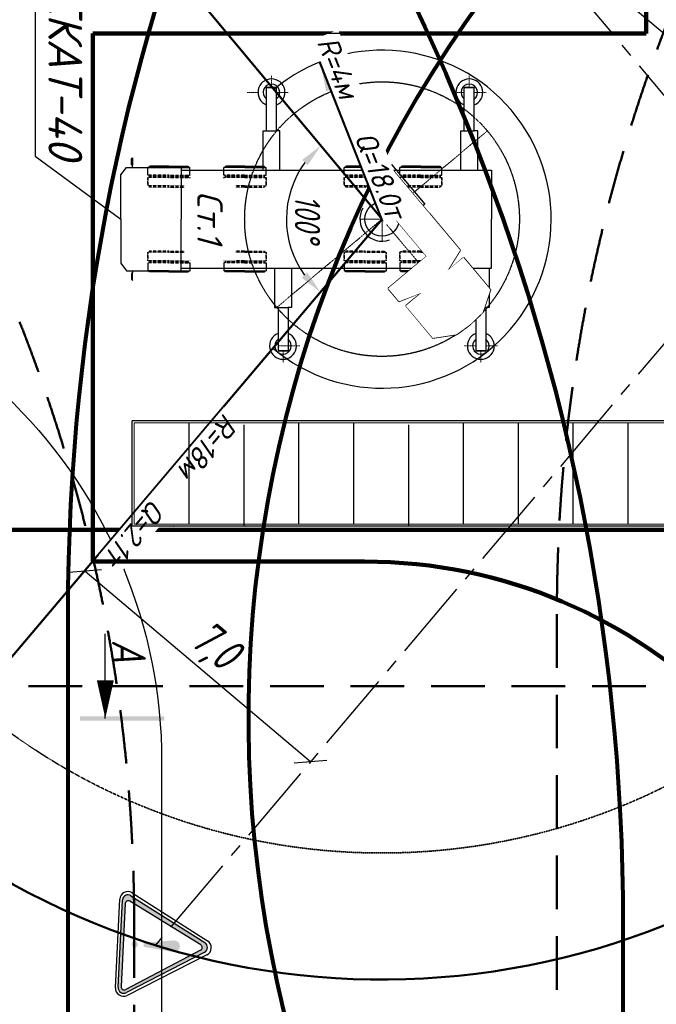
# Model space of a CAD drawing. Header units: millimetres. Extents: x 2204655785 to 2205143108, y 485765510 to 486291538.
# Tile 45 of 156: x 2204958500 to 2204973560, y 486162246 to 486185552. Entities that reach past the tile are written whole.
import ezdxf
from ezdxf.enums import TextEntityAlignment as Align
from ezdxf.lldxf.tags import DXFTag

# ---------------------------------------------------------------- set-up
doc = ezdxf.new("R2010")
doc.units = ezdxf.units.MM
for name, pattern in [('ACAD_ISO04W100', [30, 24, -3, 0, -3]), ('DASHED2', [9.525, 6.35, -3.175]), ('НЕВИДИМАЯ', [9.525, 6.35, -3.175]), ('НЕВИДИМАЯX2', [19.05, 12.7, -6.35]), ('осевая', [50.8, 31.75, -6.35, 6.35, -6.35]), ('ОСЕВАЯ2', [28.575, 19.05, -3.175, 3.175, -3.175])]:
    doc.linetypes.add(name, pattern=pattern)
for name, color, linetype in [('206ППР Панелевоз', 7, 'Continuous'), ('3', 7, 'Continuous'), ('ППР_Автокран', 7, 'Continuous'), ('ППР_Автокран СКАТ-40', 7, 'Continuous'), ('ППР_Автокран_Линия предупреждения', 1, 'Continuous'), ('ППР_Автокран_Надписи', 5, 'Continuous'), ('ППР_Автокран_Опасная зона', 1, 'Continuous'), ('ППР_Автокран_Разрез', 5, 'Continuous'), ('ППР_Автокран_Стрела', 7, 'Continuous'), ('ППР_Автокран_Стрела_15м', 7, 'Continuous'), ('ППР_Дороги рабочие', 30, 'Continuous'), ('ППР_Опасная зона от крана', 1, 'Continuous'), ('ППР_Разрез', 5, 'Continuous'), ('ППР_СКЛАД №2', 7, 'Continuous'), ('ППР_Стрела', 7, 'Continuous')]:
    doc.layers.add(name, color=color, linetype=linetype)
doc.layers.add('4', color=240, linetype='ACAD_ISO04W100', lineweight=15)
doc.styles.add('Без высоты', font='GOST_Common Italic.ttf', dxfattribs={"width": 0.8})
doc.styles.add('ППРк_М1-1', font='GOST_Common Italic.ttf', dxfattribs={"height": 800})
doc.styles.add('ППРк_М1-1кран', font='GOST_Common Italic.ttf', dxfattribs={"width": 0.8, "height": 600})
tags = doc.linetypes.add('опасная зона_Кран', pattern='A,30,-8,4,-8,30,-8,4,-8,30,-8,4,[230,Bbox.shx,S=2.5,R=0,X=0,Y=-10],-6', length=148).pattern_tags.tags
tags[24] = DXFTag(74, 5)
doc.dimstyles.new('Без высоты текста', dxfattribs={"dimtxt": 800, "dimasz": 550, "dimexe": 1.5, "dimexo": 0.675, "dimgap": 100, "dimtad": 1, "dimdec": 1, "dimlfac": 0.001, "dimzin": 1, "dimtxsty": 'Без высоты', "dimblk": 'OBLIQUE', "dimcen": 250, "dimclrd": 256, "dimclre": 256, "dimclrt": 256, "dimadec": 0, "dimazin": 0, "dimtfac": 1, "dimtdec": 1, "dimtmove": 0, "dimatfit": 3, "dimfxl": 1, "dimtfill": 1, "dimfrac": 2, "dimarcsym": 0})
doc.dimstyles.new('ППРк_М1-1', dxfattribs={"dimtxt": 800, "dimasz": 550, "dimexe": 1.5, "dimexo": 0.675, "dimgap": 100, "dimtad": 1, "dimdec": 1, "dimlfac": 0.001, "dimzin": 1, "dimtxsty": 'ППРк_М1-1', "dimblk": 'OBLIQUE', "dimcen": 250, "dimclrd": 256, "dimclre": 256, "dimclrt": 256, "dimadec": 0, "dimazin": 0, "dimtfac": 1, "dimtdec": 1, "dimtmove": 0, "dimatfit": 3, "dimfxl": 1, "dimtfill": 1, "dimfrac": 2, "dimarcsym": 0})

# ---------------------------------------------------------------- blocks, each defined once
blk = doc.blocks.new('*U374')
at = {"layer": 'ППР_Стрела', "linetype": 'Continuous', "lineweight": 100}
blk.add_line((135, -35000), (29475, -35000), dxfattribs=at)
at = {"layer": 'ППР_Стрела', "linetype": 'НЕВИДИМАЯX2', "lineweight": 50, "ltscale": 100}
blk.add_line((135, -38700), (29475, -38700), dxfattribs=at)
at = {"style": 'ППРк_М1-1', "width": 0.8}
for tag, p, height, flags in [('ОПАСНАЯ_ЗОНА', (25480.86, 21929.55), 800, 1), ('ОТЛЕТ_ГРУЗА', (25413.72, 20678.22), 800, 1), ('Кол-во_элементов', (2695.66, -1978.25), 1200, 8)]:
    blk.add_attdef(tag, p, '', height=height, dxfattribs=dict(at, flags=flags))
at = {"style": 'ППРк_М1-1', "width": 0.8, "flags": 8}
blk.add_attdef('МАРКА_КРАНА', text='', height=1200, dxfattribs=at).set_placement((8837.5, 818.17), align=Align.CENTER)
blk.add_attdef('ВЫСОТА', text='', height=1200, dxfattribs=at).set_placement((9134.89, -8454.02), align=Align.MIDDLE_CENTER)
at = {"layer": 'Defpoints', "style": 'ППРк_М1-1', "width": 0.8, "flags": 1}
for tag, p in [('МАКСИМАЛЬНАЯ_ДЛИНА_ГРУЗА', (25470.43, 19233.22)), ('ШИРИНА_ГРУЗА', (25397.01, 17803.51))]:
    blk.add_attdef(tag, p, '', height=800, dxfattribs=at)
at = {"layer": 'ППР_Разрез', "style": 'ППРк_М1-1кран', "width": 0.8, "flags": 8}
for tag, p in [('РАЗРЕЗ2', (-1027.85, 55181.17)), ('РАЗРЕЗ', (-1731.87, -54129.29))]:
    blk.add_attdef(tag, p, '', height=800, dxfattribs=at)
at = {"layer": 'ППР_Стрела', "style": 'ППРк_М1-1кран', "width": 0.8, "flags": 8}
for tag, p in [('ВЫСОТА_КРЮКА_ГОРИЗ', (-22781.64, 24557.61)), ('ВЫСОТА_КРЮКА_НАКЛ', (-23522.06, 23711.4)), ('ГАБАРИТ_СТРЕЛЫ', (-25019.84, 21408.72)), ('ВЫЛЕТ', (-19745.38, 16966.54))]:
    blk.add_attdef(tag, p, '', height=800, rotation=317, dxfattribs=at)
blk = doc.blocks.new('*U420')
at = {"layer": 'ППР_Опасная зона от крана', "linetype": 'опасная зона_Кран', "lineweight": 80, "ltscale": 100}
blk.add_line((135, -50270), (29475, -50270), dxfattribs=at)
blk.add_arc((135, 0), 50270, 90, 270, dxfattribs=at)
at = {"layer": 'ППР_Стрела', "linetype": 'НЕВИДИМАЯX2', "lineweight": 50, "ltscale": 100}
blk.add_line((135, -38700), (29475, -38700), dxfattribs=at)
blk.add_arc((135, 0), 38700, 90, 270, dxfattribs=at)
at = {"style": 'ППРк_М1-1', "width": 0.8}
for tag, p, height, flags in [('ОПАСНАЯ_ЗОНА', (25480.86, 21929.55), 800, 1), ('ОТЛЕТ_ГРУЗА', (25413.72, 20678.22), 800, 1), ('Кол-во_элементов', (2695.66, -1978.25), 1200, 8)]:
    blk.add_attdef(tag, p, '', height=height, dxfattribs=dict(at, flags=flags))
at = {"style": 'ППРк_М1-1', "width": 0.8, "flags": 8}
blk.add_attdef('МАРКА_КРАНА', text='', height=1200, dxfattribs=at).set_placement((8837.5, 818.17), align=Align.CENTER)
blk.add_attdef('ВЫСОТА', text='', height=1200, dxfattribs=at).set_placement((9134.89, -8454.02), align=Align.MIDDLE_CENTER)
at = {"layer": 'Defpoints', "style": 'ППРк_М1-1', "width": 0.8, "flags": 1}
for tag, p in [('МАКСИМАЛЬНАЯ_ДЛИНА_ГРУЗА', (25470.43, 19233.22)), ('ШИРИНА_ГРУЗА', (25397.01, 17803.51))]:
    blk.add_attdef(tag, p, '', height=800, dxfattribs=at)
at = {"layer": 'ППР_Разрез', "style": 'ППРк_М1-1кран', "width": 0.8, "flags": 8}
for tag, p in [('РАЗРЕЗ2', (-1027.85, 55181.17)), ('РАЗРЕЗ', (-1731.87, -54129.29))]:
    blk.add_attdef(tag, p, '', height=800, dxfattribs=at)
at = {"layer": 'ППР_Стрела', "style": 'ППРк_М1-1кран', "width": 0.8, "flags": 8}
for tag, p in [('ГАБАРИТ_СТРЕЛЫ', (-25019.84, 21408.72)), ('ВЫСОТА_КРЮКА_ГОРИЗ', (-19652.89, 21607.87)), ('ВЫСОТА_КРЮКА_НАКЛ', (-20393.31, 20761.66)), ('ВЫЛЕТ', (-16616.63, 14016.8))]:
    blk.add_attdef(tag, p, '', height=800, rotation=317, dxfattribs=at)
blk = doc.blocks.new('*U443')
at = {"layer": 'ППР_Опасная зона от крана', "linetype": 'опасная зона_Кран', "lineweight": 80, "ltscale": 100}
blk.add_line((23215, 50270), (135, 50270), dxfattribs=at)
blk.add_arc((135, 0), 50270, 90, 270, dxfattribs=at)
at = {"layer": 'ППР_Стрела', "linetype": 'НЕВИДИМАЯX2', "lineweight": 50, "ltscale": 100}
blk.add_line((135, 38700), (23215, 38700), dxfattribs=at)
blk.add_arc((135, 0), 38700, 90, 270, dxfattribs=at)
at = {"style": 'ППРк_М1-1', "width": 0.8}
for tag, p, height, flags in [('ОПАСНАЯ_ЗОНА', (25480.86, 21929.55), 800, 1), ('ОТЛЕТ_ГРУЗА', (25413.72, 20678.22), 800, 1), ('Кол-во_элементов', (2695.66, -1978.25), 1200, 8)]:
    blk.add_attdef(tag, p, '', height=height, dxfattribs=dict(at, flags=flags))
at = {"style": 'ППРк_М1-1', "width": 0.8, "flags": 8}
blk.add_attdef('МАРКА_КРАНА', text='', height=1200, dxfattribs=at).set_placement((8837.5, 818.17), align=Align.CENTER)
blk.add_attdef('ВЫСОТА', text='', height=1200, dxfattribs=at).set_placement((9134.89, -8454.02), align=Align.MIDDLE_CENTER)
at = {"layer": 'Defpoints', "style": 'ППРк_М1-1', "width": 0.8, "flags": 1}
for tag, p in [('МАКСИМАЛЬНАЯ_ДЛИНА_ГРУЗА', (25470.43, 19233.22)), ('ШИРИНА_ГРУЗА', (25397.01, 17803.51))]:
    blk.add_attdef(tag, p, '', height=800, dxfattribs=at)
at = {"layer": 'ППР_Разрез', "style": 'ППРк_М1-1кран', "width": 0.8, "flags": 8}
for tag, p in [('РАЗРЕЗ2', (-1027.85, 55181.17)), ('РАЗРЕЗ', (-1731.87, -54129.29))]:
    blk.add_attdef(tag, p, '', height=800, dxfattribs=at)
at = {"layer": 'ППР_Стрела', "style": 'ППРк_М1-1кран', "width": 0.8, "flags": 8}
for tag, p in [('ГАБАРИТ_СТРЕЛЫ', (-25019.84, 21408.72)), ('ВЫСОТА_КРЮКА_ГОРИЗ', (-19652.89, 21607.87)), ('ВЫСОТА_КРЮКА_НАКЛ', (-20393.31, 20761.66)), ('ВЫЛЕТ', (-16616.63, 14016.8))]:
    blk.add_attdef(tag, p, '', height=800, rotation=317, dxfattribs=at)
blk = doc.blocks.new('Поворотная СКАТ-40')
at = {"linetype": 'осевая', "lineweight": 18, "ltscale": 60}
for p, q in [((53758, -2098112), (53758, -2748112)), ((-271242, -2423112), (378758, -2423112))]:
    blk.add_line(p, q, dxfattribs=at)
at = {"lineweight": 30}
for p, q in [((-121362, -2328788), (-138986, -2382370)), ((-121362, -2328788), (-81242, -2328788)), ((-81242, -2423112), (-81242, -2328788)), ((-239084, -2334140), (-268425, -2382370)), ((-139718, -2334140), (-239084, -2334140)), ((-139718, -2382370), (-139718, -2334140)), ((-268425, -2382370), (-81242, -2382370)), ((-81242, -2423112), (-81242, -2517435)), ((132977, -2447084), (-81242, -2447084)), ((99489, -2447084), (99489, -2517435)), ((104758, -2447084), (104758, -2517435)), ((132977, -2517435), (132977, -2447084)), ((138247, -2441618), (138247, -2523468)), ((-239084, -2512084), (-268425, -2463853)), ((-268425, -2463853), (-81242, -2463853)), ((-139718, -2463853), (-139718, -2512084)), ((-121362, -2517435), (-138986, -2463853)), ((-139718, -2512084), (-239084, -2512084)), ((-7400, -2517435), (-121362, -2517435)), ((-81242, -2517435), (-121362, -2517435)), ((-7400, -2517435), (132977, -2517435)), ((15424, -2523468), (15424, -2517435)), ((138247, -2523468), (15424, -2523468))]:
    blk.add_line(p, q, dxfattribs=at)
at = {"linetype": 'НЕВИДИМАЯ', "ltscale": 60}
blk.add_circle((53758, -2423112), 325000, dxfattribs=at)
at = {"lineweight": 30}
for centre, radius, start, end in [((53758, -2423112), 52303, 20.721843, 159.278157), ((24758, -2423112), 296000, 172.088645, 187.911355)]:
    blk.add_arc(centre, radius, start, end, dxfattribs=at)
blk = doc.blocks.new('ХОДОВАЯ В ПЛАНЕ СКАТ-40')
at = {"lineweight": 30}
for p, q in [((-249613, 311828), (-273270, 311828)), ((-273270, 209078), (-273270, 311828)), ((-273270, 311828), (-249613, 311828)), ((-249613, 209078), (-249613, 311828)), ((218387, 311828), (194730, 311828)), ((194730, 209078), (194730, 311828)), ((194730, 311828), (218387, 311828)), ((218387, 209078), (218387, 311828)), ((-281340, 116059), (-281340, 209078)), ((-281340, 209078), (-273270, 209078)), ((-273270, 209078), (-249613, 209078)), ((-241543, 209078), (-249613, 209078)), ((-241543, 116059), (-241543, 209078)), ((186660, 116059), (186660, 209078)), ((186660, 209078), (194730, 209078)), ((194730, 209078), (218387, 209078)), ((226457, 209078), (218387, 209078)), ((226457, 116059), (226457, 209078)), ((-475139, 116059), (258917, 116059)), ((258917, 116059), (258917, 0)), ((258917, -116059), (258917, 0)), ((-475139, -116059), (258917, -116059)), ((-254040, -116059), (-254040, -209078)), ((-214243, -116059), (-214243, -209078)), ((213960, -116059), (213960, -209078)), ((253757, -116059), (253757, -209078)), ((-254040, -209078), (-245970, -209078)), ((-245970, -209078), (-222313, -209078)), ((-245970, -209078), (-245970, -311828)), ((-214243, -209078), (-222313, -209078)), ((-222313, -209078), (-222313, -311828)), ((213960, -209078), (222030, -209078)), ((222030, -209078), (245687, -209078)), ((222030, -209078), (222030, -311828)), ((253757, -209078), (245687, -209078)), ((245687, -209078), (245687, -311828)), ((-222313, -311828), (-245970, -311828)), ((-245970, -311828), (-222313, -311828)), ((245687, -311828), (222030, -311828)), ((222030, -311828), (245687, -311828))]:
    blk.add_line(p, q, dxfattribs=at)
for p, q in [((-592313, 142209), (-589939, 145000)), ((-592313, 128724), (-592313, 142209)), ((-589939, 145000), (-590439, 126850)), ((-590439, 126850), (-592313, 128724)), ((-590439, 122033), (-590439, 126850)), ((-590439, -126850), (-592313, -128724)), ((-592313, -128724), (-592313, -142209)), ((-590439, -122033), (-590439, -126850)), ((-589939, -145000), (-590439, -126850)), ((-592313, -142209), (-589939, -145000))]:
    blk.add_line(p, q)
for points in [[(-618006, 0), (-618006, 104565), (-604535, 122033), (-475139, 122033), (-475139, 0)], [(-618006, 0), (-618006, -104565), (-604535, -122033), (-475139, -122033), (-475139, 0)]]:
    blk.add_lwpolyline(points, dxfattribs=at)
blk.add_circle((107, 0), 40755)
for centre, radius, start, end in [((-261441, 300000), 31868, 291.786853, 248.213147), ((206559, 300000), 31868, 291.786853, 248.213147), ((-261441, 300000), 19571, 307.18246, 232.81754), ((206559, 300000), 19571, 307.18246, 232.81754), ((-234141, -300000), 31868, 111.786853, 68.213147), ((233859, -300000), 31868, 111.786853, 68.213147), ((-234141, -300000), 19571, 127.18246, 52.81754), ((233859, -300000), 19571, 127.18246, 52.81754)]:
    blk.add_arc(centre, radius, start, end, dxfattribs=at)
at = {"layer": '3', "linetype": 'ByBlock', "lineweight": 25}
for p, q in [((-504141, 122033), (-554182, 122033)), ((-554050, 103826), (-554050, 122033)), ((-504141, 125000), (-458834, 125000)), ((-504141, 122033), (-454101, 122033)), ((-458834, 125000), (-458344, 124921)), ((-458344, 124921), (-456795, 122033)), ((-454233, 103826), (-454233, 122033)), ((-324141, 122033), (-374182, 122033)), ((-374050, 103826), (-374050, 122033)), ((-324141, 125000), (-278834, 125000)), ((-324141, 122033), (-274101, 122033)), ((-278834, 125000), (-278344, 124921)), ((-278344, 124921), (-276795, 122033)), ((-274233, 103826), (-274233, 122033)), ((-39645, 122033), (-89686, 122033)), ((-89554, 103826), (-89554, 122033)), ((-85443, 124921), (-86992, 122033)), ((-84953, 125000), (-85443, 124921)), ((-39645, 125000), (-84953, 125000)), ((-39645, 125000), (5662, 125000)), ((-39645, 122033), (10396, 122033)), ((5662, 125000), (6152, 124921)), ((6152, 124921), (7701, 122033)), ((10263, 103826), (10263, 122033)), ((91859, 122033), (41818, 122033)), ((41950, 103826), (41950, 122033)), ((46061, 124921), (44512, 122033)), ((46551, 125000), (46061, 124921)), ((91859, 125000), (46551, 125000)), ((91859, 125000), (137166, 125000)), ((91859, 122033), (141899, 122033)), ((137166, 125000), (137656, 124921)), ((137656, 124921), (139205, 122033)), ((141767, 103826), (141767, 122033)), ((-554050, -103826), (-554050, -122033)), ((-454233, -103826), (-454233, -122033)), ((-374050, -103826), (-374050, -122033)), ((-274233, -103826), (-274233, -122033)), ((-89554, -103826), (-89554, -122033)), ((10263, -103826), (10263, -122033)), ((41950, -103826), (41950, -122033)), ((141767, -103826), (141767, -122033)), ((-504141, -122033), (-554182, -122033)), ((-504141, -122033), (-454101, -122033)), ((-504141, -125000), (-458834, -125000)), ((-458834, -125000), (-458344, -124921)), ((-458344, -124921), (-456795, -122033)), ((-324141, -122033), (-374182, -122033)), ((-324141, -122033), (-274101, -122033)), ((-324141, -125000), (-278834, -125000)), ((-278834, -125000), (-278344, -124921)), ((-278344, -124921), (-276795, -122033)), ((-39645, -122033), (-89686, -122033)), ((-85443, -124921), (-86992, -122033)), ((-84953, -125000), (-85443, -124921)), ((-39645, -125000), (-84953, -125000)), ((-39645, -122033), (10396, -122033)), ((-39645, -125000), (5662, -125000)), ((5662, -125000), (6152, -124921)), ((6152, -124921), (7701, -122033)), ((91859, -122033), (41818, -122033)), ((46061, -124921), (44512, -122033)), ((46551, -125000), (46061, -124921)), ((91859, -125000), (46551, -125000)), ((91859, -122033), (141899, -122033)), ((91859, -125000), (137166, -125000)), ((137166, -125000), (137656, -124921)), ((137656, -124921), (139205, -122033))]:
    blk.add_line(p, q, dxfattribs=at)
at = {"layer": '3', "linetype": 'DASHED2', "lineweight": 25, "ltscale": 40}
for p, q in [((-504141, 103827), (-554182, 103827)), ((-554050, 78890), (-554050, 98504)), ((-554050, 98504), (-554050, 78574)), ((-549571, 100938), (-551741, 103827)), ((-549571, 100938), (-551180, 98504)), ((-504141, 100938), (-549571, 100938)), ((-504141, 103827), (-454101, 103827)), ((-504141, 100938), (-458712, 100938)), ((-504141, 98504), (-454233, 98504)), ((-458712, 100938), (-456542, 103827)), ((-458712, 100938), (-457103, 98504)), ((-454233, 78890), (-454233, 98504)), ((-454233, 98504), (-454233, 78574)), ((-324141, 103827), (-374182, 103827)), ((-374050, 78890), (-374050, 98504)), ((-374050, 98504), (-374050, 78574)), ((-369571, 100938), (-371741, 103827)), ((-369571, 100938), (-371180, 98504)), ((-324141, 100938), (-369571, 100938)), ((-324141, 103827), (-274101, 103827)), ((-324141, 100938), (-278712, 100938)), ((-324141, 98504), (-274233, 98504)), ((-278712, 100938), (-276542, 103827)), ((-278712, 100938), (-277103, 98504)), ((-274233, 78890), (-274233, 98504)), ((-274233, 98504), (-274233, 78574)), ((-39645, 103827), (-89686, 103827)), ((-89554, 78890), (-89554, 98504)), ((-89554, 98504), (-89554, 78574)), ((-39645, 98504), (-89554, 98504)), ((-85075, 100938), (-87245, 103827)), ((-85075, 100938), (-86684, 98504)), ((-39645, 100938), (-85075, 100938)), ((-39645, 103827), (10396, 103827)), ((-39645, 100938), (5784, 100938)), ((-39645, 98504), (10263, 98504)), ((5784, 100938), (7954, 103827)), ((5784, 100938), (7393, 98504)), ((10263, 78890), (10263, 98504)), ((10263, 98504), (10263, 78574)), ((91859, 103827), (41818, 103827)), ((41950, 78890), (41950, 98504)), ((41950, 98504), (41950, 78574)), ((91859, 98504), (41950, 98504)), ((46429, 100938), (44259, 103827)), ((46429, 100938), (44820, 98504)), ((91859, 100938), (46429, 100938)), ((91859, 103827), (141899, 103827)), ((91859, 100938), (137288, 100938)), ((91859, 98504), (141767, 98504)), ((137288, 100938), (139458, 103827)), ((137288, 100938), (138897, 98504)), ((141767, 78890), (141767, 98504)), ((141767, 98504), (141767, 78574)), ((-504141, 78574), (-554050, 78574)), ((-504141, 78574), (-454233, 78574)), ((-504141, 75998), (-458430, 75998)), ((-458430, 76088), (-456565, 78574)), ((-458430, 75998), (-458430, 76088)), ((-324141, 78574), (-374050, 78574)), ((-324141, 78574), (-274233, 78574)), ((-324141, 75998), (-278430, 75998)), ((-278430, 76088), (-276565, 78574)), ((-278430, 75998), (-278430, 76088)), ((-39645, 78574), (-89554, 78574)), ((-85357, 76088), (-87222, 78574)), ((-85357, 75998), (-85357, 76088)), ((-39645, 75998), (-85357, 75998)), ((-39645, 78574), (10263, 78574)), ((-39645, 75998), (6066, 75998)), ((6066, 76088), (7931, 78574)), ((6066, 75998), (6066, 76088)), ((91859, 78574), (41950, 78574)), ((46147, 76088), (44282, 78574)), ((46147, 75998), (46147, 76088)), ((91859, 75998), (46147, 75998)), ((91859, 78574), (141767, 78574)), ((91859, 75998), (137570, 75998)), ((137570, 76088), (139435, 78574)), ((137570, 75998), (137570, 76088)), ((-504141, -78574), (-554050, -78574)), ((-554050, -98504), (-554050, -78574)), ((-554050, -78890), (-554050, -98504)), ((-504141, -75998), (-458430, -75998)), ((-504141, -78574), (-454233, -78574)), ((-458430, -75998), (-458430, -76088)), ((-458430, -76088), (-456565, -78574)), ((-454233, -98504), (-454233, -78574)), ((-454233, -78890), (-454233, -98504)), ((-324141, -78574), (-374050, -78574)), ((-374050, -98504), (-374050, -78574)), ((-374050, -78890), (-374050, -98504)), ((-324141, -75998), (-278430, -75998)), ((-324141, -78574), (-274233, -78574)), ((-278430, -75998), (-278430, -76088)), ((-278430, -76088), (-276565, -78574)), ((-274233, -98504), (-274233, -78574)), ((-274233, -78890), (-274233, -98504)), ((-39645, -78574), (-89554, -78574)), ((-89554, -98504), (-89554, -78574)), ((-89554, -78890), (-89554, -98504)), ((-85357, -76088), (-87222, -78574)), ((-39645, -75998), (-85357, -75998)), ((-85357, -75998), (-85357, -76088)), ((-39645, -75998), (6066, -75998)), ((-39645, -78574), (10263, -78574)), ((6066, -75998), (6066, -76088)), ((6066, -76088), (7931, -78574)), ((10263, -98504), (10263, -78574)), ((10263, -78890), (10263, -98504)), ((91859, -78574), (41950, -78574)), ((41950, -98504), (41950, -78574)), ((41950, -78890), (41950, -98504)), ((46147, -76088), (44282, -78574)), ((91859, -75998), (46147, -75998)), ((46147, -75998), (46147, -76088)), ((91859, -75998), (137570, -75998)), ((91859, -78574), (141767, -78574)), ((137570, -75998), (137570, -76088)), ((137570, -76088), (139435, -78574)), ((141767, -98504), (141767, -78574)), ((141767, -78890), (141767, -98504)), ((-504141, -103827), (-554182, -103827)), ((-549571, -100938), (-551741, -103827)), ((-549571, -100938), (-551180, -98504)), ((-504141, -100938), (-549571, -100938)), ((-504141, -98504), (-454233, -98504)), ((-504141, -100938), (-458712, -100938)), ((-504141, -103827), (-454101, -103827)), ((-458712, -100938), (-457103, -98504)), ((-458712, -100938), (-456542, -103827)), ((-324141, -103827), (-374182, -103827)), ((-369571, -100938), (-371741, -103827)), ((-369571, -100938), (-371180, -98504)), ((-324141, -100938), (-369571, -100938)), ((-324141, -98504), (-274233, -98504)), ((-324141, -100938), (-278712, -100938)), ((-324141, -103827), (-274101, -103827)), ((-278712, -100938), (-277103, -98504)), ((-278712, -100938), (-276542, -103827)), ((-39645, -103827), (-89686, -103827)), ((-39645, -98504), (-89554, -98504)), ((-85075, -100938), (-87245, -103827)), ((-85075, -100938), (-86684, -98504)), ((-39645, -100938), (-85075, -100938)), ((-39645, -98504), (10263, -98504)), ((-39645, -100938), (5784, -100938)), ((-39645, -103827), (10396, -103827)), ((5784, -100938), (7393, -98504)), ((5784, -100938), (7954, -103827)), ((91859, -103827), (41818, -103827)), ((91859, -98504), (41950, -98504)), ((46429, -100938), (44259, -103827)), ((46429, -100938), (44820, -98504)), ((91859, -100938), (46429, -100938)), ((91859, -98504), (141767, -98504)), ((91859, -100938), (137288, -100938)), ((91859, -103827), (141899, -103827)), ((137288, -100938), (138897, -98504)), ((137288, -100938), (139458, -103827))]:
    blk.add_line(p, q, dxfattribs=at)
at = {"layer": '3', "linetype": 'ByBlock', "lineweight": 25}
for points in [[(-504141, 125000), (-549449, 125000), (-549939, 124921), (-551488, 122033)], [(-324141, 125000), (-369449, 125000), (-369939, 124921), (-371488, 122033)], [(-504141, -125000), (-549449, -125000), (-549939, -124921), (-551488, -122033)], [(-324141, -125000), (-369449, -125000), (-369939, -124921), (-371488, -122033)]]:
    blk.add_lwpolyline(points, dxfattribs=at)
at = {"layer": '3', "linetype": 'DASHED2', "lineweight": 25, "ltscale": 40}
for points in [[(-504141, 98504), (-554050, 98504)], [(-324141, 98504), (-374050, 98504)], [(-504141, 75998), (-549853, 75998), (-549853, 76088), (-551718, 78574)], [(-324141, 75998), (-369853, 75998), (-369853, 76088), (-371718, 78574)], [(-504141, -75998), (-549853, -75998), (-549853, -76088), (-551718, -78574)], [(-324141, -75998), (-369853, -75998), (-369853, -76088), (-371718, -78574)], [(-504141, -98504), (-554050, -98504)], [(-324141, -98504), (-374050, -98504)]]:
    blk.add_lwpolyline(points, dxfattribs=at)
at = {"layer": '4'}
for p, q in [((-261441, 339685), (-261441, 311828)), ((206559, 339685), (206559, 311828)), ((-291178, 300000), (-319034, 300000)), ((-221757, 300000), (-249613, 300000)), ((194730, 300000), (166874, 300000)), ((246243, 300000), (218387, 300000)), ((-218422, -300000), (-246278, -300000)), ((-194457, -300000), (-222313, -300000)), ((222030, -300000), (194174, -300000)), ((273543, -300000), (245687, -300000)), ((-234141, -339685), (-234141, -311828)), ((233859, -339685), (233859, -311828))]:
    blk.add_line(p, q, dxfattribs=at)
at = {"layer": '4', "ltscale": 50}
for p, q in [((107, 53646), (107, -53646)), ((53160, 0), (-52946, 0))]:
    blk.add_line(p, q, dxfattribs=at)
blk = doc.blocks.new('СКАТ-40т')
at = {"color": 7, "linetype": 'Continuous', "xscale": 0.009999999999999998, "yscale": 0.009999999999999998, "zscale": 0.009999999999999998, "rotation": 310.0013640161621}
blk.add_blockref('Поворотная СКАТ-40', (18216, 15988), dxfattribs=at)
at = {"xscale": 0.01, "yscale": 0.01, "zscale": 0.01, "rotation": 180}
blk.add_blockref('ХОДОВАЯ В ПЛАНЕ СКАТ-40', (1, 0), dxfattribs=at)
blk.add_wipeout([(-1759, 2730), (-1201, 2815), (-562, 2054), (-932, 1744), (-403, 1948), (-145, 1640), (-1590, 428), (-1848, 735), (-1551, 1215), (-1925, 910), (-2564, 1671), (-2383, 2206), (-2089, 2490)])
blk.add_wipeout([(326, -761), (-213, -1213), (-1590, 428), (-1051, 880)])
blk = doc.blocks.new('*D779')
at = {"layer": 'Defpoints', "color": 0, "transparency": 16777216}
for p in [(-4, 4), (13740, -11615), (13740, -11615)]:
    blk.add_point(p, dxfattribs=at)
at = {"layer": 'ППР_Автокран_Стрела', "lineweight": -2, "transparency": 16777216}
for p, q in [((-4, 4), (-5, 2)), ((-4, 4), (12976, -10970)), ((13740, -11615), (13739, -11616))]:
    blk.add_line(p, q, dxfattribs=at)
at = {"layer": 'ППР_Автокран_Стрела', "transparency": 16777216}
blk.add_solid([(13084, -10842), (12869, -11097), (13740, -11615)], dxfattribs=at)
at = {"layer": 'ППР_Автокран_Стрела', "transparency": 16777216, "insert": (6416, -4965), "char_height": 800, "attachment_point": 5, "rotation": 319.7904, "style": 'ППРк_М1-1', "bg_fill": 3, "box_fill_scale": 1.1, "bg_fill_color": 256, "bg_fill_true_color": 13158600, "bg_fill_transparency": 0}
blk.add_mtext('{\\H0.625x;R=18м   Q=2.1т}', dxfattribs=at)
blk = doc.blocks.new('_None')
blk = doc.blocks.new('*D769')
at = {"layer": 'Defpoints', "color": 0, "transparency": 16777216}
for p in [(-4, 5), (-4, 5), (-661, -2161), (-13835, -11514), (13742, -11617)]:
    blk.add_point(p, dxfattribs=at)
at = {"layer": 'ППР_Автокран_Стрела', "lineweight": -2, "transparency": 16777216}
blk.add_arc((-4, 5), 2263, 233.7472, 305.8291, dxfattribs=at)
at = {"layer": 'ППР_Автокран_Стрела', "transparency": 16777216}
for points in [[(-1405, -1887), (-1280, -1754), (-1743, -1444)], [(1258, -1763), (1383, -1897), (1724, -1456)]]:
    blk.add_solid(points, dxfattribs=at)
at = {"layer": 'ППР_Автокран_Стрела', "transparency": 16777216, "insert": (-8, -1758), "char_height": 600, "width": 533.03, "attachment_point": 5, "rotation": 359.8833, "style": 'Без высоты', "bg_fill": 3, "box_fill_scale": 1.1, "bg_fill_color": 256, "bg_fill_true_color": 13158600, "bg_fill_transparency": 0}
blk.add_mtext('100°', dxfattribs=at)
blk = doc.blocks.new('*D780')
at = {"layer": 'Defpoints', "color": 0, "transparency": 16777216}
blk.add_point((-1, 2), dxfattribs=at)
at = {"layer": 'ППР_Автокран_Стрела_15м', "lineweight": -2, "transparency": 16777216}
for p, q in [((-1, 2), (-10758, -8952)), ((0, 2), (0, 1)), ((-11527, -9592), (-11528, -9591))]:
    blk.add_line(p, q, dxfattribs=at)
at = {"layer": 'ППР_Автокран_Стрела_15м', "transparency": 16777216}
blk.add_solid([(-10865, -8824), (-10652, -9080), (-11527, -9592)], dxfattribs=at)
at = {"layer": 'ППР_Автокран_Стрела_15м', "transparency": 16777216, "insert": (-9331, -7308), "char_height": 800, "attachment_point": 5, "rotation": 39.7746, "style": 'ППРк_М1-1', "bg_fill": 3, "box_fill_scale": 1.1, "bg_fill_color": 256, "bg_fill_true_color": 13158600, "bg_fill_transparency": 0}
blk.add_mtext('{\\H0.625x;R=15м   Q=3.1т}', dxfattribs=at)
at = {"layer": 'Defpoints', "color": 0, "transparency": 16777216}
blk.add_point((-11527, -9592), dxfattribs=at)
blk.add_point((-11527, -9592), dxfattribs=at)
blk = doc.blocks.new('*D781')
at = {"layer": 'ППР_Автокран_Стрела', "lineweight": -2, "transparency": 16777216}
for p, q in [((-14, -4), (-3071, -1207)), ((-14, -5), (-14, -6)), ((-3722, -1464), (-3721, -1465))]:
    blk.add_line(p, q, dxfattribs=at)
at = {"layer": 'ППР_Автокран_Стрела', "transparency": 16777216}
blk.add_solid([(-3113, -1099), (-3028, -1316), (-3722, -1463)], dxfattribs=at)
at = {"layer": 'ППР_Автокран_Стрела', "transparency": 16777216, "insert": (-2174, -478), "char_height": 800, "attachment_point": 5, "rotation": 21.4825, "style": 'ППРк_М1-1', "bg_fill": 3, "box_fill_scale": 1.1, "bg_fill_color": 256, "bg_fill_true_color": 13158600, "bg_fill_transparency": 0}
blk.add_mtext('{\\H0.625x;R=4м   Q=18.0т}', dxfattribs=at)
at = {"layer": 'Defpoints', "color": 0, "transparency": 16777216}
for p in [(-14, -4), (-3722, -1463), (-3722, -1463)]:
    blk.add_point(p, dxfattribs=at)
blk = doc.blocks.new('ЗнакПредупрежд')
h = blk.add_hatch(color=1)
h.dxf.hatch_style = 1
h.paths.add_polyline_path([(2.952, 4.492, 0.579974), (2.431, 4.489), (0.216, 0.569, 0.56988), (0.429, 0.135), (4.954, 0.135, 0.577814), (5.214, 0.585)])
h.paths.add_polyline_path([(2.845, 4.292), (5.056, 0.534, -0.580113), (4.918, 0.293), (0.626, 0.293, -0.571425), (0.486, 0.53), (2.567, 4.288, -0.580536)], flags=16)
h = blk.add_hatch(color=1)
edge = h.paths.add_edge_path()
edge.add_arc((2.701, 2.92), 0.301, 348.7338, 546.396)
edge.add_line((2.402, 2.886), (2.403, 2.868))
edge.add_line((2.403, 2.868), (2.61, 1.345))
edge.add_line((2.61, 1.345), (2.807, 1.345))
edge.add_line((2.807, 1.345), (2.996, 2.861))
edge = h.paths.add_edge_path()
edge.add_arc((2.7, 0.886), 0.162, 0, 360)
at = {"color": 3}
for p, q in [((0.049, 0.629), (2.341, 4.632)), ((3.07, 4.631), (5.354, 0.628)), ((4.989, 0), (0.414, 0))]:
    blk.add_line(p, q, dxfattribs=at)
at = {"color": 1}
for p, q in [((0.216, 0.569), (2.431, 4.489)), ((2.567, 4.288), (0.486, 0.53)), ((2.845, 4.292), (5.056, 0.534)), ((2.952, 4.492), (5.214, 0.585)), ((4.955, 0.135), (0.429, 0.135)), ((0.626, 0.293), (4.918, 0.293))]:
    blk.add_line(p, q, dxfattribs=at)
at = {"color": 3}
for centre, start, end in [((2.705, 4.423), 29.7122, 150.208), ((0.414, 0.42), 150.208, 270), ((4.989, 0.42), 270, 29.7122)]:
    blk.add_arc(centre, 0.42, start, end, dxfattribs=at)
at = {"color": 1}
for centre, radius, start, end in [((2.692, 4.341), 0.3, 30.0797, 150.5301), ((2.707, 4.21), 0.16, 30.4743, 151.0212), ((0.451, 0.415), 0.281, 146.8469, 265.5587), ((0.626, 0.453), 0.16, 151.0212, 270.218), ((4.918, 0.453), 0.16, 270, 30.4743), ((4.954, 0.435), 0.3, 270.178, 30.0797)]:
    blk.add_arc(centre, radius, start, end, dxfattribs=at)
blk = doc.blocks.new('_Oblique')
at = {"color": 0, "linetype": 'ByBlock', "lineweight": -2}
blk.add_line((-0.5, -0.5), (0.5, 0.5), dxfattribs=at)
blk = doc.blocks.new('*D772')
at = {"layer": 'Defpoints', "color": 0, "transparency": 16777216}
for p in [(36810, 28054), (36810, 28054), (32302, 22722)]:
    blk.add_point(p, dxfattribs=at)
at = {"layer": 'ППР_Автокран_Линия предупреждения', "lineweight": -2, "transparency": 16777216}
for p, q in [((32302, 22722), (36810, 28054)), ((36810, 28054), (36809, 28055)), ((32302, 22722), (32301, 22723))]:
    blk.add_line(p, q, dxfattribs=at)
at = {"layer": 'ППР_Автокран_Линия предупреждения', "lineweight": -2, "transparency": 16777216, "xscale": 550, "yscale": 550, "zscale": 550}
for p, rotation in [((36810, 28054), 49.788113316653), ((32302, 22722), 229.788113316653)]:
    blk.add_blockref('_Oblique', p, dxfattribs=dict(at, rotation=rotation))
at = {"layer": 'ППР_Автокран_Линия предупреждения', "transparency": 16777216, "insert": (34113, 25762), "char_height": 800, "attachment_point": 5, "rotation": 49.7881, "style": 'Без высоты', "bg_fill": 3, "box_fill_scale": 1.1, "bg_fill_color": 256, "bg_fill_true_color": 13158600, "bg_fill_transparency": 0}
blk.add_mtext('7,0', dxfattribs=at)
blk = doc.blocks.new('*D775')
at = {"layer": 'Defpoints', "color": 0, "transparency": 16777216}
for p in [(37719, 18118), (46115, 11022), (46115, 11022)]:
    blk.add_point(p, dxfattribs=at)
at = {"layer": 'ППР_Автокран_Опасная зона', "lineweight": -2, "transparency": 16777216}
for p, q in [((37719, 18118), (46115, 11022)), ((37720, 18118), (37720, 18119)), ((46116, 11022), (46116, 11023))]:
    blk.add_line(p, q, dxfattribs=at)
at = {"layer": 'ППР_Автокран_Опасная зона', "lineweight": -2, "transparency": 16777216, "xscale": 550, "yscale": 550, "zscale": 550}
for p, rotation in [((37719, 18118), 139.7955001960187), ((46115, 11022), 319.7955001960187)]:
    blk.add_blockref('_Oblique', p, dxfattribs=dict(at, rotation=rotation))
at = {"layer": 'ППР_Автокран_Опасная зона', "transparency": 16777216, "insert": (42292, 15013), "char_height": 800, "attachment_point": 5, "rotation": 319.7955, "style": 'Без высоты', "bg_fill": 3, "box_fill_scale": 1.1, "bg_fill_color": 256, "bg_fill_true_color": 13158600, "bg_fill_transparency": 0}
blk.add_mtext('11,0', dxfattribs=at)
blk = doc.blocks.new('*U789')
for p, q in [((-16076, 2654), (-16076, 254)), ((-14778, 2605), (-14778, 205)), ((-13481, 2654), (-13481, 254)), ((-12183, 2654), (-12183, 254)), ((-10886, 2605), (-10886, 205)), ((-9589, 2654), (-9589, 254)), ((-8291, 2654), (-8291, 254)), ((-6994, 2654), (-6994, 254)), ((-5697, 2654), (-5697, 254))]:
    blk.add_line(p, q)
at = {"layer": '206ППР Панелевоз'}
for p, q in [((-2300, 2704), (-17423, 2704)), ((-17423, 204), (-17423, 2704)), ((-2300, 204), (-17423, 204))]:
    blk.add_line(p, q, dxfattribs=at)
at = {"layer": '206ППР Панелевоз', "lineweight": 9}
for p, q in [((-17373, 254), (-17373, 2654)), ((-2350, 2654), (-17373, 2654)), ((-2350, 254), (-17373, 254)), ((-16773, 204), (-16756, 204)), ((-16754, 204), (-16773, 204)), ((-16773, 204), (-16773, 202)), ((-16756, 204), (-16754, 204)), ((-16754, 204), (-16754, 206)), ((-16754, 206), (-16754, 204)), ((-16754, 204), (-16754, 204)), ((-15062, 204), (-15046, 204)), ((-15043, 204), (-15062, 204)), ((-15062, 204), (-15062, 202)), ((-15046, 204), (-15043, 204)), ((-15043, 204), (-15043, 206)), ((-15043, 206), (-15043, 204)), ((-15043, 204), (-15043, 204))]:
    blk.add_line(p, q, dxfattribs=at)
for p in [(-14733, 2704), (-16443, 204), (-14733, 204)]:
    blk.add_point(p, dxfattribs=at)
blk = doc.blocks.new('Бортовой панелевоз')
at = {"layer": 'ППР_СКЛАД №2'}
blk.add_blockref('*U789', (26722, 14240), dxfattribs=at)
blk = doc.blocks.new('*U778')
at = {"layer": 'ППР_Автокран_Разрез', "linetype": 'Continuous', "ltscale": 0.5}
blk.add_line((32379.21, 4.65), (32379.21, -1995.35), dxfattribs=at)
blk.add_lwpolyline([(32379.21, 4.65, 0, 400, 0), (32379.21, -895.35, 400, 400, 0)], format="xyseb", dxfattribs=at)
blk.add_trace([(30979.05, 54.65), (30979.05, -45.35), (32979.05, 54.65), (32979.05, -45.35)], dxfattribs=at)
at = {"layer": 'ППР_Автокран_Стрела', "lineweight": 50}
blk.add_arc((-3.65, 4.56), 18000, 319.786841, 219.78643, dxfattribs=at)
at = {"layer": 'ППР_Автокран_Стрела_15м', "linetype": 'DASHED2', "lineweight": 35}
blk.add_arc((0.22, 1.42), 15000, 319.786203, 219.767437, dxfattribs=at)
at = {"layer": 'ППР_Автокран_Линия предупреждения', "color": 1, "xscale": 458.3504657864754, "yscale": 458.3504657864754, "zscale": 458.3504657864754, "rotation": 357.2186560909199}
blk.add_blockref('ЗнакПредупрежд', (15906.25, -6191.58), dxfattribs=at)
at = {"layer": 'ППР_Автокран_Разрез', "style": 'ППРк_М1-1кран', "width": 0.8}
blk.add_text('А', height=800, rotation=90, dxfattribs=at).set_placement((32218.9, -1858.88))
at = {"rotation": 270}
blk.add_blockref('СКАТ-40т', (-3.75, 4.47), dxfattribs=at)
at = {"layer": 'ППР_Автокран_Линия предупреждения', "color": 1, "linetype": 'ОСЕВАЯ2', "ltscale": 100}
for q in [(-17226.21, -5228.35), (17179.44, -5356.55)]:
    blk.add_line((29.42, 9142.43), q, dxfattribs=at)
at = {"layer": 'ППР_Автокран_Стрела', "lineweight": 50}
for p, q in [((-4.37, 4.64), (-13835.48, -11514.14)), ((-4.37, 4.65), (13742.01, -11616.84))]:
    blk.add_line(p, q, dxfattribs=at)
at = {"layer": 'ППР_Автокран_Стрела'}
dim = blk.add_linear_dim(base=(13739.99, -11615.13), p1=(-3.75, 4.12), p2=(13740.46, -11614.57), angle=319.790425, text='{\\H0.625x;R=18м   Q=2.1т}', dimstyle='ППРк_М1-1', override={"dimasz": 1000, "dimblk1": 'None', "dimsah": 1}, dxfattribs=at)
dim.commit()
dim.dimension.update_dxf_attribs({"geometry": '*D779', "text_midpoint": (6189.62, -5232.4), "dimtype": 161})
at = {"layer": 'ППР_Автокран_Опасная зона', "color": 1, "linetype": 'опасная зона_Кран', "lineweight": 80, "ltscale": 100}
blk.add_arc((-3.65, 4.56), 29000, 319.788537, 219.788112, dxfattribs=at)
at = {"layer": 'ППР_Автокран_Стрела'}
dim = blk.add_angular_dim_2l(base=(-661.45, -2160.97), line1=((-4.37, 4.65), (13742.01, -11616.84)), line2=((-4.37, 4.64), (-13835.48, -11514.14)), dimstyle='Без высоты текста', override={"dimtxt": 600, "dimgap": 200, "dimsah": 1}, dxfattribs=at)
dim.commit()
dim.dimension.update_dxf_attribs({"geometry": '*D769', "text_midpoint": (-8.98, -2258.45), "dimtype": 130})
at = {"layer": 'ППР_Автокран'}
blk.add_arc((-1.77, 6.47), 4000, 319.744109, 219.784341, dxfattribs=at)
at = {"layer": 'ППР_Автокран_Надписи', "insert": (-668.02, -3766.91), "char_height": 600, "attachment_point": 1, "style": 'ППРк_М1-1', "bg_fill": 3, "box_fill_scale": 1.5, "bg_fill_color": 256, "bg_fill_transparency": 0}
blk.add_mtext_dynamic_manual_height_columns('Ст.1', width=1348.4918, gutter_width=4000, heights=[0], dxfattribs=at)
at = {"layer": 'ППР_Автокран_Линия предупреждения'}
dim = blk.add_aligned_dim(p1=(8329.8, -7018.22), p2=(12837.76, -1686.01), distance=0, dimstyle='Без высоты текста', dxfattribs=at)
dim.commit()
dim.dimension.update_dxf_attribs({"geometry": '*D772', "text_midpoint": (10140.86, -3977.65), "insert": (-23972.38, -29739.89)})
at = {"layer": 'ППР_Автокран_Опасная зона'}
dim = blk.add_aligned_dim(p1=(13746.79, -11621.93), p2=(22142.69, -18718.15), distance=0, dimstyle='Без высоты текста', dxfattribs=at)
dim.commit()
dim.dimension.update_dxf_attribs({"geometry": '*D775', "text_midpoint": (18319.14, -14727.07), "insert": (-23972.38, -29739.89)})
at = {"layer": 'ППР_Автокран_Стрела_15м'}
dim = blk.add_linear_dim(base=(-11526.82, -9592.14), p1=(-0.93, 2.21), p2=(-11526.82, -9592.14), angle=219.774566, text='{\\H0.625x;R=15м   Q=3.1т}', dimstyle='ППРк_М1-1', override={"dimasz": 1000, "dimblk1": 'None', "dimsah": 1}, dxfattribs=at)
dim.commit()
dim.dimension.update_dxf_attribs({"geometry": '*D780', "text_midpoint": (-9106.39, -7577.33), "dimtype": 161})
at = {"layer": 'ППР_Автокран_Надписи'}
for p, q in [((-1495.38, -8197.95), (-3.75, -6176.66)), ((-5317.31, -8197.95), (-1495.38, -8197.95))]:
    blk.add_line(p, q, dxfattribs=at)
at = {"layer": 'ППР_Автокран_Стрела', "lineweight": 50}
blk.add_line((-3.75, -0.14), (-3721.9, -1463.44), dxfattribs=at)
at = {"layer": 'ППР_Автокран_Надписи', "insert": (-5243.44, -7087.17), "char_height": 800, "attachment_point": 1, "style": 'ППРк_М1-1'}
blk.add_mtext_dynamic_manual_height_columns('\\pxqc;СКАТ-40', width=3688.7015, gutter_width=4000, heights=[0], dxfattribs=at)
at = {"layer": 'ППР_Автокран_Стрела'}
dim = blk.add_linear_dim(base=(-3721.9, -1463.44), p1=(-14.1, -4.21), p2=(-3721.9, -1463.44), angle=201.482495, text='{\\H0.625x;R=4м   Q=18.0т}', dimstyle='ППРк_М1-1', override={"dimasz": 700, "dimblk1": 'None', "dimsah": 1}, dxfattribs=at)
dim.commit()
dim.dimension.update_dxf_attribs({"geometry": '*D781', "text_midpoint": (-2045.79, -803.8), "dimtype": 161})

msp = doc.modelspace()

# ---------------------------------------------------------------- linework, layer by layer
at = {"color": 3}
msp.add_lwpolyline([(2204932258, 486179994), (2204949858, 486179994, -0.414214), (2204961858, 486167994), (2204961858, 486136594, -0.414214), (2204949858, 486124594), (2204932258, 486124594, -0.414214), (2204920258, 486136594), (2204920258, 486167994, -0.414214)], format="xyb", close=True, dxfattribs=at)

# ---------------------------------------------------------------- next in the draw order: block references
msp.add_blockref('*U374', (2204954762, 486208476))

# ---------------------------------------------------------------- next in the draw order: block references
at = {"rotation": 270}
msp.add_blockref('*U420', (2205009908, 486171615), dxfattribs=at)

# ---------------------------------------------------------------- next in the draw order: block references
msp.add_blockref('*U443', (2204922508, 486164274), dxfattribs=at)

# ---------------------------------------------------------------- next in the draw order: linework, layer by layer
at = {"layer": 'ППР_Дороги рабочие', "lineweight": 100}
msp.add_line((2204973320, 486185226), (2204973320, 486201226), dxfattribs=at)
msp.add_arc((2204966658, 486160726), 12000, 0, 90, dxfattribs=at)

# ---------------------------------------------------------------- next in the draw order: block references
at = {"layer": 'ППР_Автокран СКАТ-40', "rotation": 180}
msp.add_blockref('*U778', (2204992904, 486169018), dxfattribs=at)

# ---------------------------------------------------------------- next in the draw order: linework, layer by layer
at = {"layer": 'ППР_Дороги рабочие', "lineweight": 100}
for p, q in [((2204960227, 486176226), (2204960227, 486185226)), ((2204960227, 486185226), (2204973320, 486185226))]:
    msp.add_line(p, q, dxfattribs=at)

# ---------------------------------------------------------------- next in the draw order: block references
at = {"layer": 'ППР_Автокран СКАТ-40', "rotation": 270}
msp.add_blockref('*U778', (2204967067, 486180828), dxfattribs=at)

# ---------------------------------------------------------------- next in the draw order: linework, layer by layer
msp.add_lwpolyline([(2205009658, 486124029), (2205009658, 486132024), (2205003062, 486132110), (2205003062, 486152113), (2204998062, 486152113), (2204998062, 486141038), (2204984658, 486141038), (2204984658, 486153015), (2204988203, 486155252), (2204988203, 486164226), (2204997158, 486164226), (2204997158, 486176226), (2205002658, 486176226), (2205002658, 486201226), (2204973320, 486201226), (2204973320, 486185226), (2204960227, 486185226), (2204960218, 486172726), (2204966658, 486172726, -0.414214), (2204978658, 486160726), (2204978658, 486124029, -0.414214)], format="xyb")
at = {"layer": 'ППР_Дороги рабочие', "lineweight": 100}
for p, q in [((2204960227, 486176226), (2204960227, 486172726)), ((2204960227, 486172726), (2204966658, 486172726))]:
    msp.add_line(p, q, dxfattribs=at)

# ---------------------------------------------------------------- next in the draw order: block references
msp.add_blockref('Бортовой панелевоз', (2204951858, 486159116))

doc.saveas('drawing.dxf')
